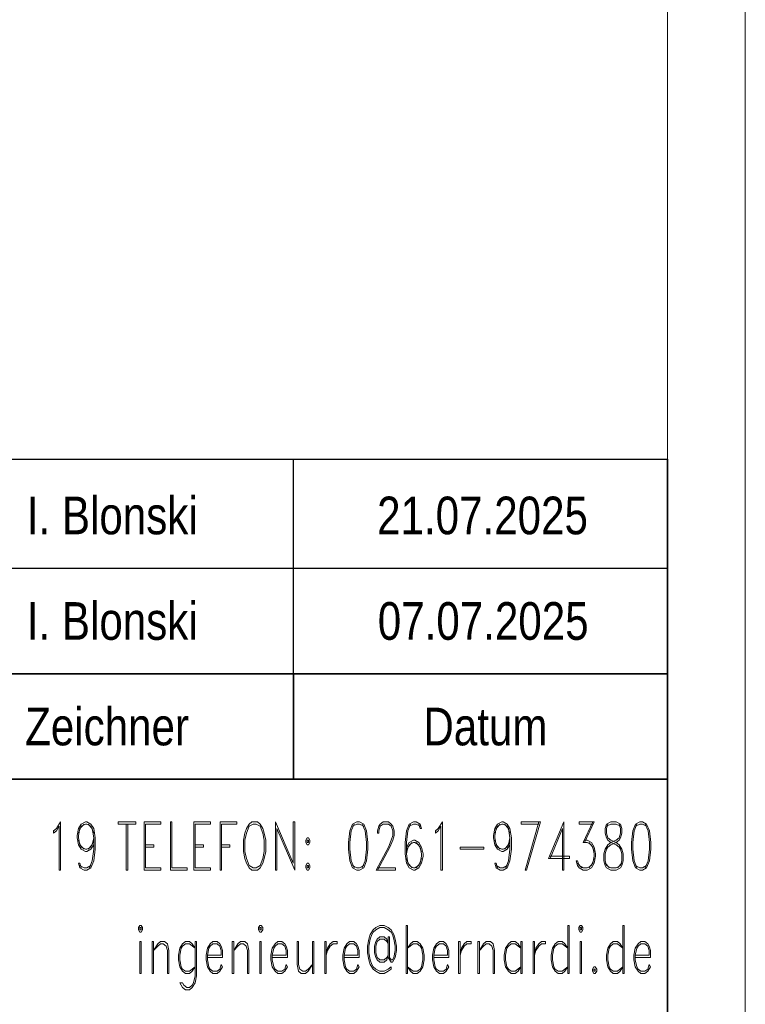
# Model space of a CAD drawing. Extents: x -88 to 926, y 37 to 334.
# Tile 11 of 12: x 879 to 926, y 105 to 169. Entities that reach past the tile are written whole.
import ezdxf

# ---------------------------------------------------------------- set-up
doc = ezdxf.new("R2010")
doc.units = 0
doc.layers.get('0').update_dxf_attribs({"lineweight": 13})
doc.layers.add('X_BI_Geometrie', color=7, linetype='Continuous', lineweight=13)
doc.layers.add('X_BI_Text', color=7, linetype='Continuous', lineweight=25)
doc.styles.get("Standard").update_dxf_attribs({"font": 'arial.ttf'})

# ---------------------------------------------------------------- blocks, each defined once
blk = doc.blocks.new('Blockreferenz-A03ENM1NI0', base_point=(739.746, 41.581))
at = {"color": 0, "linetype": 'ByBlock', "lineweight": 25, "ltscale": 0.25}
for p, q in [((741.976, 140.336), (920.976, 140.336)), ((896.976, 126.563), (896.976, 140.336)), ((741.976, 133.336), (920.976, 133.336))]:
    blk.add_line(p, q, dxfattribs=at)
at = {"color": 0, "linetype": 'ByBlock', "lineweight": 35, "ltscale": 0.35}
for p, q in [((920.976, 41.581), (920.976, 140.336)), ((741.976, 126.563), (920.976, 126.563)), ((896.976, 126.563), (896.976, 119.79)), ((741.976, 119.79), (920.976, 119.79))]:
    blk.add_line(p, q, dxfattribs=at)
at = {"layer": 'X_BI_Text', "color": 0, "lineweight": 18}
for p, q in [((881.769, 116.622), (882.034, 117.065)), ((882.034, 117.065), (882.034, 113.965)), ((883.363, 116.917), (883.629, 117.065)), ((883.629, 117.065), (883.717, 117.065)), ((883.717, 117.065), (883.983, 116.917)), ((885.722, 117.065), (886.873, 117.065)), ((885.722, 117.065), (885.722, 116.917)), ((886.873, 117.065), (886.873, 116.917)), ((887.405, 117.065), (887.405, 113.965)), ((887.405, 117.065), (888.468, 117.065)), ((888.468, 116.917), (888.468, 117.065)), ((889.088, 117.065), (889.088, 113.965)), ((889.088, 117.065), (889.176, 117.065)), ((889.176, 117.065), (889.176, 114.112)), ((890.593, 117.065), (890.593, 113.965)), ((890.593, 117.065), (891.656, 117.065)), ((891.656, 116.917), (891.656, 117.065)), ((892.276, 117.065), (892.276, 113.965)), ((892.276, 117.065), (893.339, 117.065)), ((893.339, 116.917), (893.339, 117.065)), ((894.313, 117.065), (894.136, 116.917)), ((894.668, 117.065), (894.313, 117.065)), ((894.845, 116.917), (894.668, 117.065)), ((895.819, 117.065), (895.819, 113.965)), ((895.819, 117.065), (896.971, 114.407)), ((896.971, 117.065), (896.971, 114.407)), ((896.971, 117.065), (897.059, 117.065)), ((897.059, 117.065), (897.059, 113.965)), ((901.045, 117.065), (900.779, 116.917)), ((901.222, 117.065), (901.045, 117.065)), ((901.488, 116.917), (901.222, 117.065)), ((902.551, 116.917), (902.728, 117.065)), ((902.728, 117.065), (903.082, 117.065)), ((903.082, 117.065), (903.259, 116.917)), ((904.676, 117.065), (904.411, 116.917)), ((904.853, 117.065), (904.676, 117.065)), ((905.119, 116.917), (904.853, 117.065)), ((906.271, 116.622), (906.536, 117.065)), ((906.536, 117.065), (906.536, 113.965)), ((910.079, 116.917), (910.345, 117.065)), ((910.345, 117.065), (910.433, 117.065)), ((910.433, 117.065), (910.699, 116.917)), ((911.585, 117.065), (912.825, 117.065)), ((911.585, 117.065), (911.585, 116.917)), ((912.736, 117.065), (911.851, 113.965)), ((912.825, 117.065), (911.939, 113.965)), ((914.331, 117.065), (913.356, 114.703)), ((914.331, 117.065), (914.331, 113.965)), ((915.305, 117.065), (916.279, 117.065)), ((915.305, 117.065), (915.305, 116.917)), ((916.191, 117.065), (915.571, 115.736)), ((916.279, 117.065), (915.659, 115.736)), ((917.342, 117.065), (917.076, 116.917)), ((917.696, 117.065), (917.342, 117.065)), ((917.962, 116.917), (917.696, 117.065)), ((919.202, 117.065), (918.936, 116.917)), ((919.379, 117.065), (919.202, 117.065)), ((919.645, 116.917), (919.379, 117.065)), ((881.591, 116.474), (881.769, 116.622)), ((881.591, 116.474), (881.591, 116.326)), ((881.591, 116.326), (881.769, 116.474)), ((881.769, 116.474), (881.946, 116.769)), ((881.946, 116.769), (881.946, 113.965)), ((883.097, 116.179), (883.186, 116.622)), ((883.186, 116.622), (883.363, 116.917)), ((883.186, 116.326), (883.363, 116.769)), ((883.186, 116.179), (883.274, 116.622)), ((883.274, 116.622), (883.54, 116.917)), ((883.363, 116.769), (883.629, 116.917)), ((883.629, 116.917), (883.717, 116.917)), ((883.717, 116.917), (883.983, 116.769)), ((883.806, 116.917), (884.071, 116.622)), ((883.983, 116.917), (884.16, 116.622)), ((883.983, 116.769), (884.16, 116.326)), ((884.071, 116.622), (884.16, 116.031)), ((884.16, 116.622), (884.249, 116.031)), ((885.722, 116.917), (886.873, 116.917)), ((886.253, 116.917), (886.253, 113.965)), ((886.342, 116.917), (886.342, 113.965)), ((887.493, 116.917), (887.493, 114.112)), ((887.493, 116.917), (888.468, 116.917)), ((890.682, 116.917), (890.682, 114.112)), ((890.682, 116.917), (891.656, 116.917)), ((892.365, 116.917), (892.365, 113.965)), ((892.365, 116.917), (893.339, 116.917)), ((893.871, 116.326), (893.782, 115.884)), ((893.959, 116.622), (893.871, 116.326)), ((893.959, 116.326), (893.871, 115.884)), ((894.136, 116.917), (893.959, 116.622)), ((894.136, 116.769), (893.959, 116.326)), ((894.402, 116.917), (894.136, 116.769)), ((894.579, 116.917), (894.402, 116.917)), ((894.845, 116.769), (894.579, 116.917)), ((895.022, 116.622), (894.845, 116.917)), ((895.022, 116.326), (894.845, 116.769)), ((895.111, 116.326), (895.022, 116.622)), ((895.111, 115.884), (895.022, 116.326)), ((895.199, 115.884), (895.111, 116.326)), ((895.908, 116.622), (895.908, 113.965)), ((895.908, 116.622), (897.059, 113.965)), ((900.602, 116.474), (900.513, 115.736)), ((900.779, 116.917), (900.602, 116.474)), ((900.691, 116.474), (900.602, 115.736)), ((900.868, 116.917), (900.691, 116.474)), ((901.045, 116.917), (900.779, 116.769)), ((901.222, 116.917), (901.045, 116.917)), ((901.488, 116.769), (901.222, 116.917)), ((901.576, 116.474), (901.399, 116.917)), ((901.665, 116.474), (901.488, 116.917)), ((901.665, 115.736), (901.576, 116.474)), ((901.753, 115.736), (901.665, 116.474)), ((902.373, 116.474), (902.462, 116.769)), ((902.373, 116.326), (902.373, 116.474)), ((902.373, 116.326), (902.462, 116.326)), ((902.462, 116.769), (902.551, 116.917)), ((902.462, 116.474), (902.551, 116.769)), ((902.462, 116.326), (902.462, 116.474)), ((902.551, 116.769), (902.728, 116.917)), ((902.728, 116.917), (903.082, 116.917)), ((903.082, 116.917), (903.259, 116.769)), ((903.259, 116.917), (903.348, 116.769)), ((903.259, 116.769), (903.348, 116.474)), ((903.348, 116.769), (903.436, 116.474)), ((903.348, 116.474), (903.348, 116.179)), ((903.436, 116.474), (903.436, 116.179)), ((904.233, 116.474), (904.145, 115.736)), ((904.411, 116.917), (904.233, 116.474)), ((904.322, 116.474), (904.233, 115.736)), ((904.499, 116.917), (904.322, 116.474)), ((904.676, 116.917), (904.411, 116.769)), ((904.853, 116.917), (904.676, 116.917)), ((905.119, 116.769), (904.853, 116.917)), ((905.031, 116.917), (905.119, 116.622)), ((905.208, 116.622), (905.119, 116.917)), ((905.119, 116.622), (905.208, 116.622)), ((906.093, 116.474), (906.271, 116.622)), ((906.093, 116.474), (906.093, 116.326)), ((906.093, 116.326), (906.271, 116.474)), ((906.271, 116.474), (906.448, 116.769)), ((906.448, 116.769), (906.448, 113.965)), ((909.813, 116.179), (909.902, 116.622)), ((909.902, 116.622), (910.079, 116.917)), ((909.902, 116.326), (910.079, 116.769)), ((909.902, 116.179), (909.991, 116.622)), ((909.991, 116.622), (910.256, 116.917)), ((910.079, 116.769), (910.345, 116.917)), ((910.345, 116.917), (910.433, 116.917)), ((910.433, 116.917), (910.699, 116.769)), ((910.522, 116.917), (910.788, 116.622)), ((910.699, 116.917), (910.876, 116.622)), ((910.699, 116.769), (910.876, 116.326)), ((910.788, 116.622), (910.876, 116.031)), ((910.876, 116.622), (910.965, 116.031)), ((911.585, 116.917), (912.736, 116.917)), ((914.242, 116.622), (913.445, 114.703)), ((914.242, 116.622), (914.242, 113.965)), ((915.305, 116.917), (916.191, 116.917)), ((917.076, 116.917), (916.988, 116.622)), ((916.988, 116.622), (916.988, 116.326)), ((916.988, 116.326), (917.076, 116.031)), ((917.165, 116.917), (917.076, 116.622)), ((917.342, 116.917), (917.076, 116.769)), ((917.076, 116.622), (917.076, 116.326)), ((917.076, 116.326), (917.165, 116.031)), ((917.696, 116.917), (917.342, 116.917)), ((917.962, 116.769), (917.696, 116.917)), ((917.962, 116.622), (917.873, 116.917)), ((917.873, 116.031), (917.962, 116.326)), ((918.051, 116.622), (917.962, 116.917)), ((917.962, 116.326), (917.962, 116.622)), ((917.962, 116.031), (918.051, 116.326)), ((918.051, 116.326), (918.051, 116.622)), ((918.759, 116.474), (918.671, 115.736)), ((918.936, 116.917), (918.759, 116.474)), ((918.848, 116.474), (918.759, 115.736)), ((919.025, 116.917), (918.848, 116.474)), ((919.202, 116.917), (918.936, 116.769)), ((919.379, 116.917), (919.202, 116.917)), ((919.645, 116.769), (919.379, 116.917)), ((919.733, 116.474), (919.556, 116.917)), ((919.822, 116.474), (919.645, 116.917)), ((919.822, 115.736), (919.733, 116.474)), ((919.911, 115.736), (919.822, 116.474)), ((883.097, 116.031), (883.097, 116.179)), ((883.186, 115.588), (883.097, 116.031)), ((883.186, 116.031), (883.186, 116.179)), ((883.274, 115.588), (883.186, 116.031)), ((883.363, 115.441), (883.186, 115.884)), ((884.16, 115.884), (883.983, 115.441)), ((884.16, 116.031), (884.071, 115.588)), ((884.16, 116.031), (884.16, 115.293)), ((884.249, 116.031), (884.249, 115.293)), ((893.782, 115.884), (893.782, 115.146)), ((893.871, 115.884), (893.871, 115.146)), ((895.111, 115.146), (895.111, 115.884)), ((895.199, 115.146), (895.199, 115.884)), ((897.856, 116.031), (897.768, 115.884)), ((897.768, 115.884), (897.768, 115.736)), ((897.768, 115.736), (897.856, 115.588)), ((897.945, 116.031), (897.856, 116.031)), ((897.856, 115.884), (897.856, 115.736)), ((897.945, 115.884), (897.856, 115.884)), ((897.856, 115.736), (897.945, 115.736)), ((898.033, 115.884), (897.945, 116.031)), ((897.945, 115.736), (897.945, 115.884)), ((897.945, 115.588), (898.033, 115.736)), ((898.033, 115.736), (898.033, 115.884)), ((900.513, 115.736), (900.513, 115.293)), ((900.602, 115.736), (900.602, 115.293)), ((901.665, 115.293), (901.665, 115.736)), ((901.753, 115.293), (901.753, 115.736)), ((903.259, 115.884), (903.082, 115.441)), ((903.348, 115.884), (903.171, 115.441)), ((903.348, 116.179), (903.259, 115.884)), ((903.436, 116.179), (903.348, 115.884)), ((904.145, 115.736), (904.145, 114.998)), ((904.411, 115.736), (904.233, 115.441)), ((904.233, 115.736), (904.233, 114.998)), ((904.588, 115.736), (904.322, 115.441)), ((904.676, 115.884), (904.411, 115.736)), ((904.676, 115.736), (904.411, 115.588)), ((904.765, 115.884), (904.676, 115.884)), ((904.765, 115.736), (904.676, 115.736)), ((905.031, 115.736), (904.765, 115.884)), ((905.031, 115.588), (904.765, 115.736)), ((905.119, 115.441), (904.853, 115.736)), ((905.208, 115.441), (905.031, 115.736)), ((909.813, 116.031), (909.813, 116.179)), ((909.902, 115.588), (909.813, 116.031)), ((909.902, 116.031), (909.902, 116.179)), ((909.991, 115.588), (909.902, 116.031)), ((910.079, 115.441), (909.902, 115.884)), ((910.876, 115.884), (910.699, 115.441)), ((910.876, 116.031), (910.788, 115.588)), ((910.876, 116.031), (910.876, 115.293)), ((910.965, 116.031), (910.965, 115.293)), ((915.571, 115.736), (915.836, 115.736)), ((915.659, 115.884), (915.836, 115.884)), ((915.836, 115.884), (916.102, 115.736)), ((915.836, 115.736), (916.102, 115.588)), ((915.925, 115.736), (916.191, 115.441)), ((916.102, 115.736), (916.279, 115.441)), ((917.076, 116.031), (917.165, 115.884)), ((917.165, 116.031), (917.342, 115.884)), ((917.165, 115.884), (917.342, 115.736)), ((917.165, 115.588), (917.342, 115.736)), ((917.342, 115.884), (917.696, 115.736)), ((917.342, 115.736), (917.696, 115.884)), ((917.342, 115.736), (917.696, 115.588)), ((917.342, 115.588), (917.696, 115.736)), ((917.696, 115.884), (917.873, 116.031)), ((917.696, 115.736), (917.873, 115.884)), ((917.696, 115.736), (917.873, 115.588)), ((917.873, 115.884), (917.962, 116.031)), ((918.671, 115.736), (918.671, 115.293)), ((918.759, 115.736), (918.759, 115.293)), ((919.822, 115.293), (919.822, 115.736)), ((919.911, 115.293), (919.911, 115.736)), ((883.363, 115.293), (883.186, 115.588)), ((883.54, 115.293), (883.274, 115.588)), ((883.629, 115.293), (883.363, 115.441)), ((883.629, 115.146), (883.363, 115.293)), ((883.717, 115.293), (883.629, 115.293)), ((883.717, 115.146), (883.629, 115.146)), ((883.983, 115.441), (883.717, 115.293)), ((883.983, 115.293), (883.717, 115.146)), ((884.071, 115.588), (883.806, 115.293)), ((884.16, 115.588), (883.983, 115.293)), ((884.16, 115.293), (884.071, 114.555)), ((884.249, 115.293), (884.16, 114.555)), ((887.493, 115.588), (888.025, 115.588)), ((887.493, 115.441), (888.025, 115.441)), ((888.025, 115.588), (888.025, 115.441)), ((890.682, 115.588), (891.213, 115.588)), ((890.682, 115.441), (891.213, 115.441)), ((891.213, 115.588), (891.213, 115.441)), ((892.365, 115.588), (892.896, 115.588)), ((892.365, 115.441), (892.896, 115.441)), ((892.896, 115.588), (892.896, 115.441)), ((893.782, 115.146), (893.871, 114.703)), ((893.871, 115.146), (893.959, 114.703)), ((895.022, 114.703), (895.111, 115.146)), ((895.111, 114.703), (895.199, 115.146)), ((897.856, 115.588), (897.945, 115.588)), ((900.513, 115.293), (900.602, 114.555)), ((900.602, 115.293), (900.691, 114.555)), ((901.576, 114.555), (901.665, 115.293)), ((901.665, 114.555), (901.753, 115.293)), ((903.082, 115.441), (902.285, 113.965)), ((903.171, 115.441), (902.373, 113.965)), ((904.411, 115.588), (904.233, 115.146)), ((904.322, 115.441), (904.233, 114.998)), ((905.208, 115.146), (905.031, 115.588)), ((905.208, 114.998), (905.119, 115.441)), ((905.296, 114.998), (905.208, 115.441)), ((907.688, 115.441), (909.193, 115.441)), ((907.688, 115.441), (907.688, 115.293)), ((907.688, 115.293), (909.193, 115.293)), ((909.193, 115.441), (909.193, 115.293)), ((910.079, 115.293), (909.902, 115.588)), ((910.256, 115.293), (909.991, 115.588)), ((910.345, 115.293), (910.079, 115.441)), ((910.345, 115.146), (910.079, 115.293)), ((910.433, 115.293), (910.345, 115.293)), ((910.433, 115.146), (910.345, 115.146)), ((910.699, 115.441), (910.433, 115.293)), ((910.699, 115.293), (910.433, 115.146)), ((910.788, 115.588), (910.522, 115.293)), ((910.876, 115.588), (910.699, 115.293)), ((910.876, 115.293), (910.788, 114.555)), ((910.965, 115.293), (910.876, 114.555)), ((916.102, 115.588), (916.279, 115.146)), ((916.191, 115.441), (916.279, 114.998)), ((916.279, 115.441), (916.368, 114.998)), ((916.899, 114.998), (916.988, 115.293)), ((916.988, 115.293), (917.165, 115.588)), ((916.988, 114.998), (917.076, 115.293)), ((917.076, 115.293), (917.165, 115.441)), ((917.165, 115.441), (917.342, 115.588)), ((917.696, 115.588), (917.873, 115.441)), ((917.873, 115.588), (918.051, 115.293)), ((917.873, 115.441), (917.962, 115.293)), ((917.962, 115.293), (918.051, 114.998)), ((918.051, 115.293), (918.139, 114.998)), ((918.671, 115.293), (918.759, 114.555)), ((918.759, 115.293), (918.848, 114.555)), ((919.733, 114.555), (919.822, 115.293)), ((919.822, 114.555), (919.911, 115.293)), ((883.274, 114.112), (883.186, 114.407)), ((883.186, 114.407), (883.274, 114.407)), ((883.274, 114.407), (883.363, 114.112)), ((884.071, 114.555), (883.894, 114.112)), ((884.16, 114.555), (883.983, 114.112)), ((893.871, 114.703), (893.959, 114.407)), ((893.959, 114.703), (894.136, 114.26)), ((893.959, 114.407), (894.136, 114.112)), ((894.845, 114.26), (895.022, 114.703)), ((894.845, 114.112), (895.022, 114.407)), ((895.022, 114.407), (895.111, 114.703)), ((897.856, 114.407), (897.768, 114.26)), ((897.945, 114.407), (897.856, 114.407)), ((898.033, 114.26), (897.945, 114.407)), ((900.602, 114.555), (900.779, 114.112)), ((900.691, 114.555), (900.868, 114.112)), ((901.399, 114.112), (901.576, 114.555)), ((901.488, 114.112), (901.665, 114.555)), ((904.145, 114.998), (904.233, 114.407)), ((904.233, 114.998), (904.322, 114.407)), ((904.233, 114.703), (904.411, 114.26)), ((904.233, 114.407), (904.411, 114.112)), ((904.322, 114.407), (904.588, 114.112)), ((904.853, 114.112), (905.119, 114.407)), ((905.031, 114.26), (905.208, 114.703)), ((905.031, 114.112), (905.208, 114.407)), ((905.119, 114.407), (905.208, 114.85)), ((905.208, 114.85), (905.208, 114.998)), ((905.208, 114.407), (905.296, 114.85)), ((905.296, 114.85), (905.296, 114.998)), ((909.991, 114.112), (909.902, 114.407)), ((909.902, 114.407), (909.991, 114.407)), ((909.991, 114.407), (910.079, 114.112)), ((910.788, 114.555), (910.611, 114.112)), ((910.876, 114.555), (910.699, 114.112)), ((913.356, 114.703), (914.685, 114.703)), ((913.445, 114.85), (914.685, 114.85)), ((914.685, 114.85), (914.685, 114.703)), ((915.216, 114.26), (915.128, 114.555)), ((915.128, 114.555), (915.216, 114.555)), ((915.305, 114.26), (915.216, 114.555)), ((915.482, 114.112), (915.216, 114.407)), ((916.191, 114.407), (915.925, 114.112)), ((916.279, 114.703), (916.102, 114.26)), ((916.279, 114.407), (916.102, 114.112)), ((916.279, 114.85), (916.191, 114.407)), ((916.279, 114.998), (916.279, 114.85)), ((916.368, 114.85), (916.279, 114.407)), ((916.368, 114.998), (916.368, 114.85)), ((916.899, 114.555), (916.899, 114.998)), ((916.988, 114.26), (916.899, 114.555)), ((916.988, 114.555), (916.988, 114.998)), ((917.076, 114.26), (916.988, 114.555)), ((916.988, 114.407), (917.253, 114.112)), ((917.785, 114.112), (918.051, 114.407)), ((918.051, 114.555), (917.962, 114.26)), ((918.051, 114.998), (918.051, 114.555)), ((918.139, 114.555), (918.051, 114.26)), ((918.139, 114.998), (918.139, 114.555)), ((918.759, 114.555), (918.936, 114.112)), ((918.848, 114.555), (919.025, 114.112)), ((919.556, 114.112), (919.733, 114.555)), ((919.645, 114.112), (919.822, 114.555)), ((881.946, 113.965), (882.034, 113.965)), ((883.54, 114.112), (883.274, 114.26)), ((883.54, 113.965), (883.274, 114.112)), ((883.717, 114.112), (883.54, 114.112)), ((883.717, 113.965), (883.54, 113.965)), ((883.983, 114.26), (883.717, 114.112)), ((883.983, 114.112), (883.717, 113.965)), ((886.342, 113.965), (886.253, 113.965)), ((887.405, 113.965), (888.468, 113.965)), ((887.493, 114.112), (888.468, 114.112)), ((888.468, 114.112), (888.468, 113.965)), ((889.088, 113.965), (890.151, 113.965)), ((889.176, 114.112), (890.151, 114.112)), ((890.151, 114.112), (890.151, 113.965)), ((890.593, 113.965), (891.656, 113.965)), ((890.682, 114.112), (891.656, 114.112)), ((891.656, 114.112), (891.656, 113.965)), ((892.365, 113.965), (892.276, 113.965)), ((894.136, 114.26), (894.402, 114.112)), ((894.136, 114.112), (894.313, 113.965)), ((894.313, 113.965), (894.668, 113.965)), ((894.402, 114.112), (894.579, 114.112)), ((894.579, 114.112), (894.845, 114.26)), ((894.668, 113.965), (894.845, 114.112)), ((895.908, 113.965), (895.819, 113.965)), ((897.768, 114.26), (897.768, 114.112)), ((897.768, 114.112), (897.856, 113.965)), ((897.856, 114.26), (897.856, 114.112)), ((897.945, 114.26), (897.856, 114.26)), ((897.856, 114.112), (897.945, 114.112)), ((897.856, 113.965), (897.945, 113.965)), ((897.945, 114.112), (897.945, 114.26)), ((897.945, 113.965), (898.033, 114.112)), ((898.033, 114.112), (898.033, 114.26)), ((900.779, 114.26), (901.045, 114.112)), ((900.779, 114.112), (901.045, 113.965)), ((901.045, 114.112), (901.222, 114.112)), ((901.045, 113.965), (901.222, 113.965)), ((901.222, 114.112), (901.488, 114.26)), ((901.222, 113.965), (901.488, 114.112)), ((902.285, 113.965), (903.525, 113.965)), ((902.373, 114.112), (903.525, 114.112)), ((903.525, 114.112), (903.525, 113.965)), ((904.411, 114.26), (904.676, 114.112)), ((904.411, 114.112), (904.676, 113.965)), ((904.676, 114.112), (904.765, 114.112)), ((904.676, 113.965), (904.765, 113.965)), ((904.765, 114.112), (905.031, 114.26)), ((904.765, 113.965), (905.031, 114.112)), ((906.448, 113.965), (906.536, 113.965)), ((910.256, 114.112), (909.991, 114.26)), ((910.256, 113.965), (909.991, 114.112)), ((910.433, 114.112), (910.256, 114.112)), ((910.433, 113.965), (910.256, 113.965)), ((910.699, 114.26), (910.433, 114.112)), ((910.699, 114.112), (910.433, 113.965)), ((911.851, 113.965), (911.939, 113.965)), ((914.242, 113.965), (914.331, 113.965)), ((915.305, 114.112), (915.216, 114.26)), ((915.571, 114.112), (915.305, 114.26)), ((915.571, 113.965), (915.305, 114.112)), ((915.836, 114.112), (915.571, 114.112)), ((915.836, 113.965), (915.571, 113.965)), ((916.102, 114.26), (915.836, 114.112)), ((916.102, 114.112), (915.836, 113.965)), ((917.076, 114.112), (916.988, 114.26)), ((917.342, 114.112), (917.076, 114.26)), ((917.342, 113.965), (917.076, 114.112)), ((917.696, 114.112), (917.342, 114.112)), ((917.696, 113.965), (917.342, 113.965)), ((917.962, 114.26), (917.696, 114.112)), ((917.962, 114.112), (917.696, 113.965)), ((918.051, 114.26), (917.962, 114.112)), ((918.936, 114.26), (919.202, 114.112)), ((918.936, 114.112), (919.202, 113.965)), ((919.202, 114.112), (919.379, 114.112)), ((919.202, 113.965), (919.379, 113.965)), ((919.379, 114.112), (919.645, 114.26)), ((919.379, 113.965), (919.645, 114.112)), ((887.122, 110.413), (887.033, 110.265)), ((887.033, 110.265), (887.033, 110.118)), ((887.033, 110.118), (887.122, 109.97)), ((887.211, 110.413), (887.122, 110.413)), ((887.122, 110.265), (887.122, 110.118)), ((887.211, 110.265), (887.122, 110.265)), ((887.122, 110.118), (887.211, 110.118)), ((887.299, 110.265), (887.211, 110.413)), ((887.211, 110.118), (887.211, 110.265)), ((887.211, 109.97), (887.299, 110.118)), ((887.299, 110.118), (887.299, 110.265)), ((894.828, 110.413), (894.739, 110.265)), ((894.739, 110.265), (894.739, 110.118)), ((894.739, 110.118), (894.828, 109.97)), ((894.916, 110.413), (894.828, 110.413)), ((894.828, 110.265), (894.828, 110.118)), ((894.916, 110.265), (894.828, 110.265)), ((894.828, 110.118), (894.916, 110.118)), ((895.005, 110.265), (894.916, 110.413)), ((894.916, 110.118), (894.916, 110.265)), ((894.916, 109.97), (895.005, 110.118)), ((895.005, 110.118), (895.005, 110.265)), ((902.091, 110.118), (901.913, 109.822)), ((902.268, 110.265), (902.091, 110.118)), ((902.091, 109.97), (902.268, 110.118)), ((902.533, 110.413), (902.268, 110.265)), ((902.268, 110.118), (902.533, 110.265)), ((902.799, 110.413), (902.533, 110.413)), ((902.533, 110.265), (902.799, 110.265)), ((903.065, 110.265), (902.799, 110.413)), ((902.799, 110.265), (903.065, 110.118)), ((903.242, 110.118), (903.065, 110.265)), ((903.065, 110.118), (903.242, 109.97)), ((903.419, 109.822), (903.242, 110.118)), ((904.216, 110.413), (904.216, 107.313)), ((904.216, 110.413), (904.305, 110.413)), ((904.305, 110.413), (904.305, 107.313)), ((914.579, 110.413), (914.579, 107.313)), ((914.579, 110.413), (914.668, 110.413)), ((914.668, 110.413), (914.668, 107.313)), ((915.376, 110.413), (915.288, 110.265)), ((915.288, 110.265), (915.288, 110.118)), ((915.288, 110.118), (915.376, 109.97)), ((915.465, 110.413), (915.376, 110.413)), ((915.376, 110.265), (915.376, 110.118)), ((915.465, 110.265), (915.376, 110.265)), ((915.376, 110.118), (915.465, 110.118)), ((915.553, 110.265), (915.465, 110.413)), ((915.465, 110.118), (915.465, 110.265)), ((915.465, 109.97), (915.553, 110.118)), ((915.553, 110.118), (915.553, 110.265)), ((918.122, 110.413), (918.122, 107.313)), ((918.122, 110.413), (918.211, 110.413)), ((918.211, 110.413), (918.211, 107.313)), ((887.122, 109.97), (887.211, 109.97)), ((887.122, 109.38), (887.122, 107.313)), ((887.122, 109.38), (887.211, 109.38)), ((887.211, 109.38), (887.211, 107.313)), ((887.919, 109.38), (887.919, 107.313)), ((887.919, 109.38), (888.008, 109.38)), ((888.008, 109.38), (888.008, 107.313)), ((888.273, 109.232), (888.451, 109.38)), ((888.451, 109.38), (888.716, 109.38)), ((888.716, 109.38), (888.893, 109.232)), ((890.045, 109.38), (889.868, 109.232)), ((890.311, 109.38), (890.045, 109.38)), ((890.488, 109.232), (890.311, 109.38)), ((890.753, 109.38), (890.665, 109.38)), ((890.665, 109.38), (890.665, 107.165)), ((890.753, 109.38), (890.753, 107.165)), ((891.816, 109.38), (891.639, 109.232)), ((892.082, 109.38), (891.816, 109.38)), ((892.259, 109.232), (892.082, 109.38)), ((893.056, 109.38), (893.056, 107.313)), ((893.056, 109.38), (893.145, 109.38)), ((893.145, 109.38), (893.145, 107.313)), ((893.411, 109.232), (893.588, 109.38)), ((893.588, 109.38), (893.853, 109.38)), ((893.853, 109.38), (894.031, 109.232)), ((894.828, 109.97), (894.916, 109.97)), ((894.828, 109.38), (894.828, 107.313)), ((894.828, 109.38), (894.916, 109.38)), ((894.916, 109.38), (894.916, 107.313)), ((895.979, 109.38), (895.802, 109.232)), ((896.245, 109.38), (895.979, 109.38)), ((896.422, 109.232), (896.245, 109.38)), ((897.219, 109.38), (897.219, 107.903)), ((897.219, 109.38), (897.308, 109.38)), ((897.308, 109.38), (897.308, 107.903)), ((898.193, 109.38), (898.193, 107.313)), ((898.193, 109.38), (898.282, 109.38)), ((898.282, 109.38), (898.282, 107.313)), ((898.991, 109.38), (898.991, 107.313)), ((898.991, 109.38), (899.079, 109.38)), ((899.079, 109.38), (899.079, 107.313)), ((899.345, 109.232), (899.522, 109.38)), ((899.522, 109.38), (899.788, 109.38)), ((899.788, 109.232), (899.788, 109.38)), ((900.585, 109.38), (900.408, 109.232)), ((900.851, 109.38), (900.585, 109.38)), ((901.028, 109.232), (900.851, 109.38)), ((901.825, 109.527), (901.736, 109.084)), ((901.913, 109.822), (901.825, 109.527)), ((901.825, 109.084), (901.913, 109.527)), ((901.913, 109.527), (902.002, 109.822)), ((902.002, 109.822), (902.091, 109.97)), ((902.268, 109.38), (902.179, 109.084)), ((902.356, 109.527), (902.268, 109.38)), ((902.356, 109.38), (902.268, 109.084)), ((902.533, 109.675), (902.356, 109.527)), ((902.533, 109.527), (902.356, 109.38)), ((902.799, 109.675), (902.533, 109.675)), ((902.799, 109.527), (902.533, 109.527)), ((902.976, 109.527), (902.799, 109.675)), ((902.976, 109.38), (902.799, 109.527)), ((903.065, 109.232), (902.976, 109.527)), ((903.065, 109.232), (902.976, 109.38)), ((903.065, 109.675), (903.065, 108.346)), ((903.153, 109.675), (903.065, 109.675)), ((903.153, 108.346), (903.153, 109.675)), ((903.242, 109.97), (903.331, 109.822)), ((903.331, 109.822), (903.419, 109.527)), ((903.508, 109.527), (903.419, 109.822)), ((903.419, 109.527), (903.508, 109.084)), ((903.596, 109.084), (903.508, 109.527)), ((904.482, 109.232), (904.659, 109.38)), ((904.659, 109.38), (904.925, 109.38)), ((904.925, 109.38), (905.102, 109.232)), ((906.342, 109.38), (906.165, 109.232)), ((906.608, 109.38), (906.342, 109.38)), ((906.785, 109.232), (906.608, 109.38)), ((907.582, 109.38), (907.582, 107.313)), ((907.582, 109.38), (907.671, 109.38)), ((907.671, 109.38), (907.671, 107.313)), ((907.936, 109.232), (908.113, 109.38)), ((908.113, 109.38), (908.379, 109.38)), ((908.379, 109.232), (908.379, 109.38)), ((908.822, 109.38), (908.822, 107.313)), ((908.822, 109.38), (908.911, 109.38)), ((908.911, 109.38), (908.911, 107.313)), ((909.176, 109.232), (909.353, 109.38)), ((909.353, 109.38), (909.619, 109.38)), ((909.619, 109.38), (909.796, 109.232)), ((910.948, 109.38), (910.771, 109.232)), ((911.213, 109.38), (910.948, 109.38)), ((911.391, 109.232), (911.213, 109.38)), ((911.568, 109.38), (911.568, 107.313)), ((911.568, 109.38), (911.656, 109.38)), ((911.656, 109.38), (911.656, 107.313)), ((912.365, 109.38), (912.365, 107.313)), ((912.365, 109.38), (912.453, 109.38)), ((912.453, 109.38), (912.453, 107.313)), ((912.719, 109.232), (912.896, 109.38)), ((912.896, 109.38), (913.162, 109.38)), ((913.162, 109.232), (913.162, 109.38)), ((913.959, 109.38), (913.782, 109.232)), ((914.225, 109.38), (913.959, 109.38)), ((914.402, 109.232), (914.225, 109.38)), ((915.376, 109.97), (915.465, 109.97)), ((915.376, 109.38), (915.376, 107.313)), ((915.376, 109.38), (915.465, 109.38)), ((915.465, 109.38), (915.465, 107.313)), ((917.502, 109.38), (917.325, 109.232)), ((917.768, 109.38), (917.502, 109.38)), ((917.945, 109.232), (917.768, 109.38)), ((919.273, 109.38), (919.096, 109.232)), ((919.539, 109.38), (919.273, 109.38)), ((919.716, 109.232), (919.539, 109.38)), ((888.008, 108.789), (888.273, 109.232)), ((888.008, 108.789), (888.273, 109.084)), ((888.273, 109.084), (888.451, 109.232)), ((888.451, 109.232), (888.628, 109.232)), ((888.628, 109.232), (888.805, 109.084)), ((888.805, 109.084), (888.893, 108.789)), ((888.893, 109.232), (888.982, 108.789)), ((888.893, 108.789), (888.893, 107.313)), ((888.982, 108.789), (888.982, 107.313)), ((889.691, 108.937), (889.602, 108.494)), ((889.868, 109.232), (889.691, 108.937)), ((889.779, 108.937), (889.691, 108.494)), ((889.868, 109.084), (889.779, 108.937)), ((890.045, 109.232), (889.868, 109.084)), ((890.311, 109.232), (890.045, 109.232)), ((890.665, 108.937), (890.311, 109.232)), ((890.665, 108.937), (890.488, 109.232)), ((891.462, 108.937), (891.373, 108.494)), ((891.639, 109.232), (891.462, 108.937)), ((891.551, 108.937), (891.462, 108.494)), ((891.639, 109.084), (891.551, 108.937)), ((891.816, 109.232), (891.639, 109.084)), ((892.082, 109.232), (891.816, 109.232)), ((892.259, 109.084), (892.082, 109.232)), ((892.348, 109.084), (892.259, 109.232)), ((892.348, 108.789), (892.259, 109.084)), ((892.436, 108.789), (892.348, 109.084)), ((892.348, 108.494), (892.348, 108.789)), ((892.436, 108.346), (892.436, 108.789)), ((893.145, 108.789), (893.411, 109.232)), ((893.145, 108.789), (893.411, 109.084)), ((893.411, 109.084), (893.588, 109.232)), ((893.588, 109.232), (893.765, 109.232)), ((893.765, 109.232), (893.942, 109.084)), ((893.942, 109.084), (894.031, 108.789)), ((894.031, 109.232), (894.119, 108.789)), ((894.031, 108.789), (894.031, 107.313)), ((894.119, 108.789), (894.119, 107.313)), ((895.625, 108.937), (895.536, 108.494)), ((895.802, 109.232), (895.625, 108.937)), ((895.713, 108.937), (895.625, 108.494)), ((895.802, 109.084), (895.713, 108.937)), ((895.979, 109.232), (895.802, 109.084)), ((896.245, 109.232), (895.979, 109.232)), ((896.422, 109.084), (896.245, 109.232)), ((896.511, 109.084), (896.422, 109.232)), ((896.511, 108.789), (896.422, 109.084)), ((896.599, 108.789), (896.511, 109.084)), ((896.511, 108.494), (896.511, 108.789)), ((896.599, 108.346), (896.599, 108.789)), ((899.079, 108.494), (899.168, 108.937)), ((899.079, 108.494), (899.168, 108.789)), ((899.168, 108.937), (899.345, 109.232)), ((899.168, 108.789), (899.345, 109.084)), ((899.345, 109.084), (899.522, 109.232)), ((899.522, 109.232), (899.788, 109.232)), ((900.231, 108.937), (900.142, 108.494)), ((900.408, 109.232), (900.231, 108.937)), ((900.319, 108.937), (900.231, 108.494)), ((900.408, 109.084), (900.319, 108.937)), ((900.585, 109.232), (900.408, 109.084)), ((900.851, 109.232), (900.585, 109.232)), ((901.028, 109.084), (900.851, 109.232)), ((901.116, 109.084), (901.028, 109.232)), ((901.116, 108.789), (901.028, 109.084)), ((901.205, 108.789), (901.116, 109.084)), ((901.116, 108.494), (901.116, 108.789)), ((901.205, 108.346), (901.205, 108.789)), ((901.736, 109.084), (901.736, 108.642)), ((901.825, 108.642), (901.825, 109.084)), ((902.179, 109.084), (902.179, 108.642)), ((902.268, 109.084), (902.268, 108.642)), ((903.508, 108.789), (903.419, 108.346)), ((903.508, 109.084), (903.508, 108.789)), ((903.508, 108.346), (903.596, 108.789)), ((903.596, 108.789), (903.596, 109.084)), ((904.305, 108.937), (904.482, 109.232)), ((904.305, 108.937), (904.659, 109.232)), ((904.659, 109.232), (904.925, 109.232)), ((904.925, 109.232), (905.102, 109.084)), ((905.102, 109.232), (905.279, 108.937)), ((905.102, 109.084), (905.191, 108.937)), ((905.191, 108.937), (905.279, 108.494)), ((905.279, 108.937), (905.368, 108.494)), ((905.988, 108.937), (905.899, 108.494)), ((906.165, 109.232), (905.988, 108.937)), ((906.076, 108.937), (905.988, 108.494)), ((906.165, 109.084), (906.076, 108.937)), ((906.342, 109.232), (906.165, 109.084)), ((906.608, 109.232), (906.342, 109.232)), ((906.785, 109.084), (906.608, 109.232)), ((906.873, 109.084), (906.785, 109.232)), ((906.873, 108.789), (906.785, 109.084)), ((906.962, 108.789), (906.873, 109.084)), ((906.873, 108.494), (906.873, 108.789)), ((906.962, 108.346), (906.962, 108.789)), ((907.671, 108.494), (907.759, 108.937)), ((907.671, 108.494), (907.759, 108.789)), ((907.759, 108.937), (907.936, 109.232)), ((907.759, 108.789), (907.936, 109.084)), ((907.936, 109.084), (908.113, 109.232)), ((908.113, 109.232), (908.379, 109.232)), ((908.911, 108.789), (909.176, 109.232)), ((908.911, 108.789), (909.176, 109.084)), ((909.176, 109.084), (909.353, 109.232)), ((909.353, 109.232), (909.531, 109.232)), ((909.531, 109.232), (909.708, 109.084)), ((909.708, 109.084), (909.796, 108.789)), ((909.796, 109.232), (909.885, 108.789)), ((909.796, 108.789), (909.796, 107.313)), ((909.885, 108.789), (909.885, 107.313)), ((910.593, 108.937), (910.505, 108.494)), ((910.771, 109.232), (910.593, 108.937)), ((910.682, 108.937), (910.593, 108.494)), ((910.771, 109.084), (910.682, 108.937)), ((910.948, 109.232), (910.771, 109.084)), ((911.213, 109.232), (910.948, 109.232)), ((911.568, 108.937), (911.213, 109.232)), ((911.568, 108.937), (911.391, 109.232)), ((912.453, 108.494), (912.542, 108.937)), ((912.453, 108.494), (912.542, 108.789)), ((912.542, 108.937), (912.719, 109.232)), ((912.542, 108.789), (912.719, 109.084)), ((912.719, 109.084), (912.896, 109.232)), ((912.896, 109.232), (913.162, 109.232)), ((913.605, 108.937), (913.516, 108.494)), ((913.782, 109.232), (913.605, 108.937)), ((913.693, 108.937), (913.605, 108.494)), ((913.782, 109.084), (913.693, 108.937)), ((913.959, 109.232), (913.782, 109.084)), ((914.225, 109.232), (913.959, 109.232)), ((914.579, 108.937), (914.225, 109.232)), ((914.579, 108.937), (914.402, 109.232)), ((917.148, 108.937), (917.059, 108.494)), ((917.325, 109.232), (917.148, 108.937)), ((917.236, 108.937), (917.148, 108.494)), ((917.325, 109.084), (917.236, 108.937)), ((917.502, 109.232), (917.325, 109.084)), ((917.768, 109.232), (917.502, 109.232)), ((918.122, 108.937), (917.768, 109.232)), ((918.122, 108.937), (917.945, 109.232)), ((918.919, 108.937), (918.831, 108.494)), ((919.096, 109.232), (918.919, 108.937)), ((919.008, 108.937), (918.919, 108.494)), ((919.096, 109.084), (919.008, 108.937)), ((919.273, 109.232), (919.096, 109.084)), ((919.539, 109.232), (919.273, 109.232)), ((919.716, 109.084), (919.539, 109.232)), ((919.805, 109.084), (919.716, 109.232)), ((919.805, 108.789), (919.716, 109.084)), ((919.893, 108.789), (919.805, 109.084)), ((919.805, 108.494), (919.805, 108.789)), ((919.893, 108.346), (919.893, 108.789)), ((889.602, 108.494), (889.602, 108.199)), ((889.602, 108.199), (889.691, 107.756)), ((889.691, 108.494), (889.691, 108.199)), ((889.691, 108.199), (889.779, 107.756)), ((891.373, 108.494), (891.373, 108.199)), ((891.373, 108.199), (891.462, 107.756)), ((891.462, 108.494), (892.348, 108.494)), ((891.462, 108.494), (891.462, 108.199)), ((891.462, 108.346), (892.436, 108.346)), ((891.462, 108.199), (891.551, 107.756)), ((895.536, 108.494), (895.536, 108.199)), ((895.536, 108.199), (895.625, 107.756)), ((895.625, 108.494), (896.511, 108.494)), ((895.625, 108.494), (895.625, 108.199)), ((895.625, 108.346), (896.599, 108.346)), ((895.625, 108.199), (895.713, 107.756)), ((900.142, 108.494), (900.142, 108.199)), ((900.142, 108.199), (900.231, 107.756)), ((900.231, 108.494), (901.116, 108.494)), ((900.231, 108.494), (900.231, 108.199)), ((900.231, 108.346), (901.205, 108.346)), ((900.231, 108.199), (900.319, 107.756)), ((901.736, 108.642), (901.825, 108.199)), ((901.913, 108.199), (901.825, 108.642)), ((901.825, 108.199), (901.913, 107.903)), ((902.002, 107.903), (901.913, 108.199)), ((902.179, 108.642), (902.268, 108.346)), ((902.268, 108.642), (902.356, 108.346)), ((902.268, 108.346), (902.356, 108.199)), ((902.356, 108.346), (902.533, 108.199)), ((902.356, 108.199), (902.533, 108.051)), ((902.533, 108.199), (902.799, 108.199)), ((902.799, 108.199), (902.976, 108.346)), ((902.799, 108.051), (902.976, 108.199)), ((902.976, 108.199), (903.065, 108.494)), ((902.976, 108.346), (903.065, 108.494)), ((903.065, 108.346), (903.242, 108.051)), ((903.242, 108.199), (903.153, 108.346)), ((903.331, 108.199), (903.242, 108.199)), ((903.331, 108.051), (903.508, 108.346)), ((903.419, 108.346), (903.331, 108.199)), ((905.279, 108.199), (905.191, 107.756)), ((905.279, 108.494), (905.279, 108.199)), ((905.368, 108.199), (905.279, 107.756)), ((905.368, 108.494), (905.368, 108.199)), ((905.899, 108.494), (905.899, 108.199)), ((905.899, 108.199), (905.988, 107.756)), ((905.988, 108.494), (906.873, 108.494)), ((905.988, 108.494), (905.988, 108.199)), ((905.988, 108.346), (906.962, 108.346)), ((905.988, 108.199), (906.076, 107.756)), ((910.505, 108.494), (910.505, 108.199)), ((910.505, 108.199), (910.593, 107.756)), ((910.593, 108.494), (910.593, 108.199)), ((910.593, 108.199), (910.682, 107.756)), ((913.516, 108.494), (913.516, 108.199)), ((913.516, 108.199), (913.605, 107.756)), ((913.605, 108.494), (913.605, 108.199)), ((913.605, 108.199), (913.693, 107.756)), ((917.059, 108.494), (917.059, 108.199)), ((917.059, 108.199), (917.148, 107.756)), ((917.148, 108.494), (917.148, 108.199)), ((917.148, 108.199), (917.236, 107.756)), ((918.831, 108.494), (918.831, 108.199)), ((918.831, 108.199), (918.919, 107.756)), ((918.919, 108.494), (919.805, 108.494)), ((918.919, 108.494), (918.919, 108.199)), ((918.919, 108.346), (919.893, 108.346)), ((918.919, 108.199), (919.008, 107.756)), ((889.691, 107.756), (889.868, 107.461)), ((889.779, 107.756), (889.868, 107.608)), ((889.868, 107.608), (890.045, 107.461)), ((889.868, 107.461), (890.045, 107.313)), ((890.045, 107.461), (890.311, 107.461)), ((890.311, 107.461), (890.665, 107.756)), ((890.311, 107.313), (890.488, 107.461)), ((890.488, 107.461), (890.665, 107.756)), ((891.462, 107.756), (891.639, 107.461)), ((891.551, 107.756), (891.639, 107.608)), ((891.639, 107.608), (891.816, 107.461)), ((891.639, 107.461), (891.816, 107.313)), ((891.816, 107.461), (892.082, 107.461)), ((892.082, 107.461), (892.259, 107.608)), ((892.082, 107.313), (892.259, 107.461)), ((892.259, 107.608), (892.348, 107.903)), ((892.259, 107.461), (892.436, 107.756)), ((892.348, 107.903), (892.436, 107.756)), ((895.625, 107.756), (895.802, 107.461)), ((895.713, 107.756), (895.802, 107.608)), ((895.802, 107.608), (895.979, 107.461)), ((895.802, 107.461), (895.979, 107.313)), ((895.979, 107.461), (896.245, 107.461)), ((896.245, 107.461), (896.422, 107.608)), ((896.245, 107.313), (896.422, 107.461)), ((896.422, 107.608), (896.511, 107.903)), ((896.422, 107.461), (896.599, 107.756)), ((896.511, 107.903), (896.599, 107.756)), ((897.219, 107.903), (897.308, 107.461)), ((897.308, 107.903), (897.396, 107.608)), ((897.308, 107.461), (897.485, 107.313)), ((897.396, 107.608), (897.573, 107.461)), ((897.573, 107.461), (897.751, 107.461)), ((897.751, 107.461), (897.928, 107.608)), ((897.751, 107.313), (897.928, 107.461)), ((897.928, 107.461), (898.193, 107.903)), ((897.928, 107.608), (898.193, 107.903)), ((900.231, 107.756), (900.408, 107.461)), ((900.319, 107.756), (900.408, 107.608)), ((900.408, 107.608), (900.585, 107.461)), ((900.408, 107.461), (900.585, 107.313)), ((900.585, 107.461), (900.851, 107.461)), ((900.851, 107.461), (901.028, 107.608)), ((900.851, 107.313), (901.028, 107.461)), ((901.028, 107.608), (901.116, 107.903)), ((901.028, 107.461), (901.205, 107.756)), ((901.116, 107.903), (901.205, 107.756)), ((901.913, 107.903), (902.091, 107.608)), ((902.091, 107.756), (902.002, 107.903)), ((902.268, 107.608), (902.091, 107.756)), ((902.091, 107.608), (902.268, 107.461)), ((902.533, 107.461), (902.268, 107.608)), ((902.268, 107.461), (902.533, 107.313)), ((902.533, 108.051), (902.799, 108.051)), ((902.799, 107.461), (902.533, 107.461)), ((903.065, 107.608), (902.799, 107.461)), ((902.799, 107.313), (903.065, 107.461)), ((903.242, 107.756), (903.065, 107.608)), ((903.065, 107.461), (903.242, 107.608)), ((903.242, 108.051), (903.331, 108.051)), ((903.242, 107.608), (903.242, 107.756)), ((904.482, 107.461), (904.305, 107.756)), ((904.659, 107.461), (904.305, 107.756)), ((904.659, 107.313), (904.482, 107.461)), ((904.925, 107.461), (904.659, 107.461)), ((905.102, 107.608), (904.925, 107.461)), ((905.102, 107.461), (904.925, 107.313)), ((905.279, 107.756), (905.102, 107.461)), ((905.191, 107.756), (905.102, 107.608)), ((905.988, 107.756), (906.165, 107.461)), ((906.076, 107.756), (906.165, 107.608)), ((906.165, 107.608), (906.342, 107.461)), ((906.165, 107.461), (906.342, 107.313)), ((906.342, 107.461), (906.608, 107.461)), ((906.608, 107.461), (906.785, 107.608)), ((906.608, 107.313), (906.785, 107.461)), ((906.785, 107.608), (906.873, 107.903)), ((906.785, 107.461), (906.962, 107.756)), ((906.873, 107.903), (906.962, 107.756)), ((910.593, 107.756), (910.771, 107.461)), ((910.682, 107.756), (910.771, 107.608)), ((910.771, 107.608), (910.948, 107.461)), ((910.771, 107.461), (910.948, 107.313)), ((910.948, 107.461), (911.213, 107.461)), ((911.213, 107.461), (911.568, 107.756)), ((911.213, 107.313), (911.391, 107.461)), ((911.391, 107.461), (911.568, 107.756)), ((913.605, 107.756), (913.782, 107.461)), ((913.693, 107.756), (913.782, 107.608)), ((913.782, 107.608), (913.959, 107.461)), ((913.782, 107.461), (913.959, 107.313)), ((913.959, 107.461), (914.225, 107.461)), ((914.225, 107.461), (914.579, 107.756)), ((914.225, 107.313), (914.402, 107.461)), ((914.402, 107.461), (914.579, 107.756)), ((916.262, 107.756), (916.173, 107.608)), ((916.173, 107.608), (916.173, 107.461)), ((916.173, 107.461), (916.262, 107.313)), ((916.351, 107.756), (916.262, 107.756)), ((916.262, 107.608), (916.262, 107.461)), ((916.351, 107.608), (916.262, 107.608)), ((916.262, 107.461), (916.351, 107.461)), ((916.439, 107.608), (916.351, 107.756)), ((916.351, 107.461), (916.351, 107.608)), ((916.351, 107.313), (916.439, 107.461)), ((916.439, 107.461), (916.439, 107.608)), ((917.148, 107.756), (917.325, 107.461)), ((917.236, 107.756), (917.325, 107.608)), ((917.325, 107.608), (917.502, 107.461)), ((917.325, 107.461), (917.502, 107.313)), ((917.502, 107.461), (917.768, 107.461)), ((917.768, 107.461), (918.122, 107.756)), ((917.768, 107.313), (917.945, 107.461)), ((917.945, 107.461), (918.122, 107.756)), ((918.919, 107.756), (919.096, 107.461)), ((919.008, 107.756), (919.096, 107.608)), ((919.096, 107.608), (919.273, 107.461)), ((919.096, 107.461), (919.273, 107.313)), ((919.273, 107.461), (919.539, 107.461)), ((919.539, 107.461), (919.716, 107.608)), ((919.539, 107.313), (919.716, 107.461)), ((919.716, 107.608), (919.805, 107.903)), ((919.716, 107.461), (919.893, 107.756)), ((919.805, 107.903), (919.893, 107.756)), ((887.122, 107.313), (887.211, 107.313)), ((887.919, 107.313), (888.008, 107.313)), ((888.893, 107.313), (888.982, 107.313)), ((890.045, 107.313), (890.311, 107.313)), ((890.665, 107.165), (890.576, 106.722)), ((890.753, 107.165), (890.665, 106.722)), ((891.816, 107.313), (892.082, 107.313)), ((893.056, 107.313), (893.145, 107.313)), ((894.031, 107.313), (894.119, 107.313)), ((894.828, 107.313), (894.916, 107.313)), ((895.979, 107.313), (896.245, 107.313)), ((897.485, 107.313), (897.751, 107.313)), ((898.193, 107.313), (898.282, 107.313)), ((898.991, 107.313), (899.079, 107.313)), ((900.585, 107.313), (900.851, 107.313)), ((902.533, 107.313), (902.799, 107.313)), ((904.216, 107.313), (904.305, 107.313)), ((904.925, 107.313), (904.659, 107.313)), ((906.342, 107.313), (906.608, 107.313)), ((907.582, 107.313), (907.671, 107.313)), ((908.822, 107.313), (908.911, 107.313)), ((909.796, 107.313), (909.885, 107.313)), ((910.948, 107.313), (911.213, 107.313)), ((911.568, 107.313), (911.656, 107.313)), ((912.365, 107.313), (912.453, 107.313)), ((913.959, 107.313), (914.225, 107.313)), ((914.579, 107.313), (914.668, 107.313)), ((915.376, 107.313), (915.465, 107.313)), ((916.262, 107.313), (916.351, 107.313)), ((917.502, 107.313), (917.768, 107.313)), ((918.122, 107.313), (918.211, 107.313)), ((919.273, 107.313), (919.539, 107.313)), ((889.868, 106.722), (889.691, 106.722)), ((889.868, 106.427), (889.691, 106.722)), ((889.956, 106.575), (889.868, 106.722)), ((890.045, 106.28), (889.868, 106.427)), ((890.133, 106.427), (889.956, 106.575)), ((890.311, 106.28), (890.045, 106.28)), ((890.311, 106.427), (890.133, 106.427)), ((890.488, 106.575), (890.311, 106.427)), ((890.488, 106.427), (890.311, 106.28)), ((890.576, 106.722), (890.488, 106.575)), ((890.665, 106.722), (890.488, 106.427))]:
    blk.add_line(p, q, dxfattribs=at)
at = {"layer": 'X_BI_Text', "color": 0, "char_height": 2.41892, "attachment_point": 1}
for s, insert in [('{\\W0.8;\\fArial;I. Blonski}', (879.87, 137.932)), ('{\\W0.8;\\fArial;21.07.2025}', (902.35, 137.932)), ('{\\W0.8;\\fArial;I. Blonski}', (879.87, 131.159)), ('{\\W0.8;\\fArial;07.07.2025}', (902.393, 131.159)), ('{\\W0.8;\\fArial;Zeichner}', (879.76, 124.386)), ('{\\W0.8;\\fArial;Datum}', (905.319, 124.386))]:
    blk.add_mtext(s, dxfattribs=dict(at, insert=insert))
blk = doc.blocks.new('Blockreferenz-A03ENM1PI0', base_point=(-88.024, 36.581))
at = {"color": 0, "linetype": 'ByBlock', "lineweight": -2, "ltscale": 0.13}
for p, q in [((925.976, 36.581), (925.976, 333.581)), ((920.976, 41.581), (920.976, 328.581))]:
    blk.add_line(p, q, dxfattribs=at)

msp = doc.modelspace()

# ---------------------------------------------------------------- block references
at = {"layer": 'X_BI_Geometrie', "ltscale": 0.13}
for name, p in [('Blockreferenz-A03ENM1PI0', (-88.024, 36.581)), ('Blockreferenz-A03ENM1NI0', (739.746, 41.581))]:
    msp.add_blockref(name, p, dxfattribs=at)

doc.saveas('drawing.dxf')
